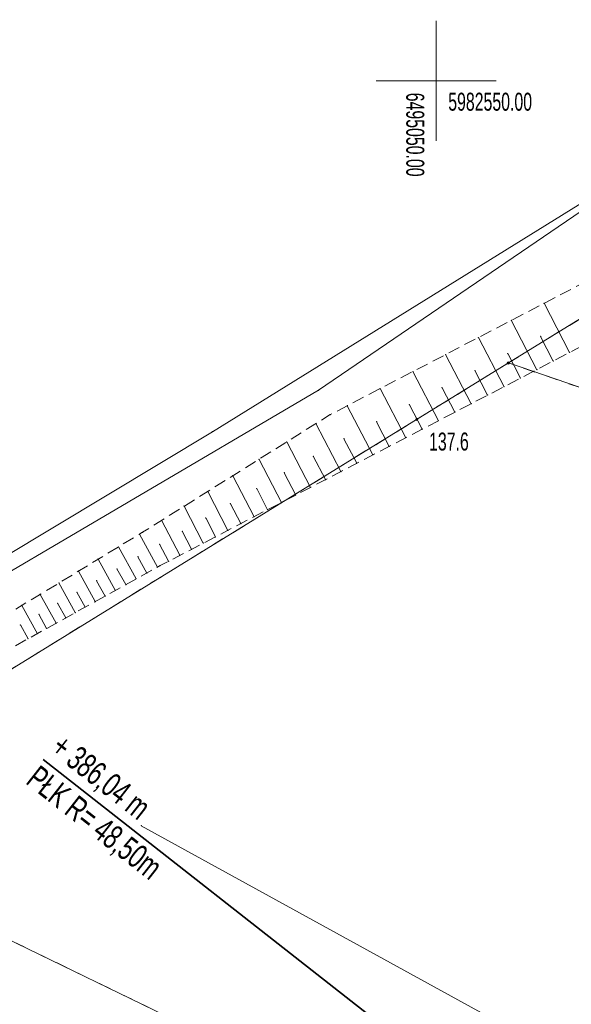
# Model space of a CAD drawing. Extents: x 6456700 to 6518119, y 5963420 to 5980059.
# Tile 150 of 256: x 6512301 to 6512324, y 5966060 to 5966102. Entities that reach past the tile are written whole.
import ezdxf
from ezdxf.enums import TextEntityAlignment as Align

# ---------------------------------------------------------------- set-up
doc = ezdxf.new("R2010")
doc.units = 0
doc.header["$MEASUREMENT"] = 0
doc.linetypes.add('L_0_03', pattern=[1, 0.5, -0.5])
doc.linetypes.add('L_0_5A', pattern=[0.75, 0.5, -0.25])
doc.layers.get('0').update_dxf_attribs({"color": 2, "linetype": 'CONTINUOUS', "lineweight": 5})
for name, color, linetype, lineweight in [('000_Inne__niezydentyfikowane_', 7, 'CONTINUOUS', 18), ('18mm Kreska ciągła', 7, 'CONTINUOUS', 18), ('203_punkt_graniczny', 7, 'CONTINUOUS', 18), ('218_kontur_uzytku_gruntowego', 96, 'L_0_03', 18), ('219_dzialka_ewidencyjna', 7, 'CONTINUOUS', 18), ('35mm Ciągła', 7, 'CONTINUOUS', 35), ('9mm Kreska ciągła', 252, 'CONTINUOUS', 9), ('pikieta_naturalna', 7, 'CONTINUOUS', 18), ('pikieta_naturalna_Atr2', 7, 'CONTINUOUS', 18), ('przewod_elektroenergetyczny_niskiego_napiecia', 7, 'CONTINUOUS', 18), ('przewod_kanalizacyjny', 7, 'CONTINUOUS', 18), ('przewod_wodociagowy', 7, 'CONTINUOUS', 18), ('siatka_krzyrzy', 7, 'CONTINUOUS', 18), ('skarpa_nieumocniona', 7, 'CONTINUOUS', 18)]:
    doc.layers.add(name, color=color, linetype=linetype, lineweight=lineweight)
doc.styles.get("Standard").update_dxf_attribs({"font": 'txt', "width": 0.75})
doc.styles.add('Znaczniki', font='GOTHIC.TTF', dxfattribs={"width": 0.7})

# ---------------------------------------------------------------- blocks, each defined once
blk = doc.blocks.new('mdcp_nowa')
at = {"layer": '203_punkt_graniczny', "linetype": 'Continuous', "lineweight": 18}
blk.add_hatch(color=18, dxfattribs=at).paths.add_polyline_path([(6495053.01, 5982538.185, 1), (6495053.01, 5982538.275, 1)])
at = {"layer": 'pikieta_naturalna', "linetype": 'Continuous', "lineweight": 18}
blk.add_hatch(color=18, dxfattribs=at).paths.add_polyline_path([(6495049.19, 5982535.835, 1), (6495049.19, 5982535.925, 1)])
at = {"layer": '000_Inne__niezydentyfikowane_', "linetype": 'Continuous', "lineweight": 18, "flags": 128}
for points in [[(6495055.56, 5982538.67), (6495054.5, 5982540.72)], [(6495054.2, 5982537.95), (6495053.13, 5982540.01)], [(6495052.83, 5982537.24), (6495051.76, 5982539.29)], [(6495054.88, 5982538.31), (6495054.35, 5982539.34)], [(6495051.46, 5982536.53), (6495050.39, 5982538.58)], [(6495053.51, 5982537.6), (6495052.98, 5982538.62)], [(6495050.09, 5982535.82), (6495049.03, 5982537.87)], [(6495052.14, 5982536.89), (6495051.61, 5982537.91)], [(6495048.73, 5982535.11), (6495047.66, 5982537.16)], [(6495050.78, 5982536.18), (6495050.24, 5982537.2)], [(6495047.36, 5982534.4), (6495046.29, 5982536.45)], [(6495049.41, 5982535.47), (6495048.88, 5982536.49)], [(6495046.02, 5982533.7), (6495044.98, 5982535.7)], [(6495048.04, 5982534.75), (6495047.51, 5982535.78)], [(6495046.68, 5982534.05), (6495046.15, 5982535.07)], [(6495044.75, 5982533.04), (6495043.76, 5982534.94)], [(6495045.38, 5982533.37), (6495044.87, 5982534.34)], [(6495043.54, 5982532.41), (6495042.61, 5982534.21)], [(6495042.4, 5982531.82), (6495041.51, 5982533.53)], [(6495044.14, 5982532.72), (6495043.66, 5982533.65)], [(6495042.96, 5982532.11), (6495042.51, 5982532.99)], [(6495041.31, 5982531.25), (6495040.47, 5982532.87)], [(6495040.28, 5982530.72), (6495039.48, 5982532.26)], [(6495041.85, 5982531.53), (6495041.41, 5982532.36)], [(6495040.79, 5982530.98), (6495040.38, 5982531.77)], [(6495039.3, 5982530.21), (6495038.54, 5982531.67)], [(6495038.37, 5982529.72), (6495037.62, 5982531.09)], [(6495039.79, 5982530.46), (6495039.4, 5982531.21)], [(6495037.48, 5982529.23), (6495036.74, 5982530.56)], [(6495038.83, 5982529.96), (6495038.46, 5982530.67)], [(6495037.93, 5982529.47), (6495037.55, 5982530.15)], [(6495036.61, 5982528.75), (6495035.89, 5982530.05)], [(6495035.77, 5982528.28), (6495035.07, 5982529.55)], [(6495037.05, 5982528.99), (6495036.68, 5982529.64)], [(6495034.94, 5982527.82), (6495034.26, 5982529.06)], [(6495036.19, 5982528.51), (6495035.83, 5982529.15)], [(6495034.14, 5982527.38), (6495033.47, 5982528.58)], [(6495035.35, 5982528.05), (6495035.01, 5982528.67)], [(6495033.36, 5982526.94), (6495032.71, 5982528.12)], [(6495034.54, 5982527.6), (6495034.2, 5982528.21)], [(6495033.74, 5982527.16), (6495033.42, 5982527.75)], [(6495032.97, 5982526.73), (6495032.65, 5982527.31)]]:
    blk.add_lwpolyline(points, dxfattribs=at)
at = {"layer": '000_Inne__niezydentyfikowane_'}
for p in [(6495054.5, 5982540.72), (6495053.13, 5982540.01), (6495051.76, 5982539.29), (6495054.35, 5982539.34), (6495050.39, 5982538.58), (6495052.98, 5982538.62), (6495055.56, 5982538.67), (6495054.2, 5982537.95), (6495054.88, 5982538.31), (6495049.03, 5982537.87), (6495051.61, 5982537.91), (6495053.51, 5982537.6), (6495047.66, 5982537.16), (6495050.24, 5982537.2), (6495052.83, 5982537.24), (6495052.14, 5982536.89), (6495046.29, 5982536.45), (6495048.88, 5982536.49), (6495051.46, 5982536.53), (6495050.78, 5982536.18), (6495044.98, 5982535.7), (6495047.51, 5982535.78), (6495049.41, 5982535.47), (6495050.09, 5982535.82), (6495046.15, 5982535.07), (6495048.73, 5982535.11), (6495043.76, 5982534.94), (6495048.04, 5982534.75), (6495044.87, 5982534.34), (6495047.36, 5982534.4), (6495042.61, 5982534.21), (6495046.68, 5982534.05), (6495041.51, 5982533.53), (6495043.66, 5982533.65), (6495046.02, 5982533.7), (6495042.51, 5982532.99), (6495044.75, 5982533.04), (6495045.38, 5982533.37), (6495040.47, 5982532.87), (6495044.14, 5982532.72), (6495039.48, 5982532.26), (6495041.41, 5982532.36), (6495043.54, 5982532.41), (6495040.38, 5982531.77), (6495042.4, 5982531.82), (6495042.96, 5982532.11), (6495038.54, 5982531.67), (6495041.85, 5982531.53), (6495037.62, 5982531.09), (6495039.4, 5982531.21), (6495040.79, 5982530.98), (6495041.31, 5982531.25), (6495036.74, 5982530.56), (6495038.46, 5982530.67), (6495040.28, 5982530.72), (6495037.55, 5982530.15), (6495039.3, 5982530.21), (6495039.79, 5982530.46), (6495035.89, 5982530.05), (6495038.37, 5982529.72), (6495038.83, 5982529.96), (6495035.07, 5982529.55), (6495036.68, 5982529.64), (6495037.93, 5982529.47), (6495034.26, 5982529.06), (6495035.83, 5982529.15), (6495037.05, 5982528.99), (6495037.48, 5982529.23), (6495033.47, 5982528.58), (6495035.01, 5982528.67), (6495036.19, 5982528.51), (6495036.61, 5982528.75), (6495032.71, 5982528.12), (6495034.2, 5982528.21), (6495035.77, 5982528.28), (6495033.42, 5982527.75), (6495034.94, 5982527.82), (6495035.35, 5982528.05), (6495032.65, 5982527.31), (6495034.14, 5982527.38), (6495034.54, 5982527.6), (6495033.36, 5982526.94), (6495033.74, 5982527.16), (6495032.97, 5982526.73)]:
    blk.add_point(p, dxfattribs=at)
at = {"layer": '203_punkt_graniczny', "color": 7, "linetype": 'Continuous', "lineweight": 18}
blk.add_circle((6495053.01, 5982538.23), 0.045, dxfattribs=at)
at = {"layer": '203_punkt_graniczny'}
blk.add_point((6495053.01, 5982538.23), dxfattribs=at)
at = {"layer": '218_kontur_uzytku_gruntowego', "lineweight": 18, "flags": 128}
for points in [[(6495059.39, 5982542.16), (6495053.01, 5982538.23)], [(6495053.01, 5982538.23), (6495021.98, 5982519.13)], [(6495073.98, 5982531.05), (6495053.01, 5982538.23)], [(6495053.5, 5982503.84), (6495021.98, 5982519.13)]]:
    blk.add_lwpolyline(points, dxfattribs=at)
at = {"layer": '218_kontur_uzytku_gruntowego'}
blk.add_point((6495053.01, 5982538.23), dxfattribs=at)
blk.add_point((6495053.01, 5982538.23), dxfattribs=at)
blk.add_point((6495053.01, 5982538.23), dxfattribs=at)
blk.add_point((6495053.01, 5982538.23), dxfattribs=at)
at = {"layer": '219_dzialka_ewidencyjna', "color": 3, "linetype": 'Continuous', "lineweight": 18, "flags": 128}
for points in [[(6495059.39, 5982542.16), (6495053.01, 5982538.23)], [(6495053.01, 5982538.23), (6495021.98, 5982519.13)], [(6495073.98, 5982531.05), (6495053.01, 5982538.23)], [(6495053.5, 5982503.84), (6495021.98, 5982519.13)]]:
    blk.add_lwpolyline(points, dxfattribs=at)
at = {"layer": '219_dzialka_ewidencyjna', "color": 3}
blk.add_point((6495053.01, 5982538.23), dxfattribs=at)
blk.add_point((6495053.01, 5982538.23), dxfattribs=at)
blk.add_point((6495053.01, 5982538.23), dxfattribs=at)
at = {"layer": 'pikieta_naturalna', "color": 7, "linetype": 'Continuous', "lineweight": 18}
blk.add_circle((6495049.19, 5982535.88), 0.045, dxfattribs=at)
at = {"layer": 'pikieta_naturalna'}
blk.add_point((6495049.19, 5982535.88), dxfattribs=at)
at = {"layer": 'przewod_elektroenergetyczny_niskiego_napiecia', "color": 1, "linetype": 'Continuous', "lineweight": 18, "flags": 128}
blk.add_lwpolyline([(6495064.39, 5982504.27), (6495037.69, 5982518.93)], dxfattribs=at)
at = {"layer": 'przewod_elektroenergetyczny_niskiego_napiecia'}
blk.add_point((6495037.69, 5982518.93), dxfattribs=at)
blk.add_point((6495037.69, 5982518.93), dxfattribs=at)
at = {"layer": 'przewod_elektroenergetyczny_niskiego_napiecia', "color": 1}
blk.add_point((6495037.69, 5982518.93), dxfattribs=at)
at = {"layer": 'przewod_kanalizacyjny', "color": 34, "linetype": 'Continuous', "lineweight": 18, "flags": 128}
blk.add_lwpolyline([(6495170.45, 5982625.77), (6495156.12, 5982602.36), (6495141.15, 5982588.26), (6495113.72, 5982578.32), (6495092.68, 5982569.53), (6495045.09, 5982537.09), (6495021.25, 5982523.09), (6494993.35, 5982504.58), (6494979.31, 5982519.23), (6494973.67, 5982513.49)], dxfattribs=at)
at = {"layer": 'przewod_kanalizacyjny'}
blk.add_point((6495045.09, 5982537.09), dxfattribs=at)
at = {"layer": 'przewod_wodociagowy', "color": 5, "linetype": 'Continuous', "lineweight": 18, "flags": 128}
blk.add_lwpolyline([(6495116.02, 5982578.24), (6495114.38, 5982577.08), (6495098.43, 5982571.16), (6495040.66, 5982535.36), (6495020.87, 5982523.47), (6494994.8, 5982504.94), (6494980.71, 5982518.34), (6494972.25, 5982527.55), (6494970.833, 5982529.104)], dxfattribs=at)
at = {"layer": 'przewod_wodociagowy'}
blk.add_point((6495040.66, 5982535.36), dxfattribs=at)
at = {"layer": 'siatka_krzyrzy', "linetype": 'Continuous', "lineweight": 18, "flags": 128}
for points in [[(6495050, 5982547.5), (6495050, 5982552.5)], [(6495047.5, 5982550), (6495052.5, 5982550)]]:
    blk.add_lwpolyline(points, dxfattribs=at)
at = {"layer": 'skarpa_nieumocniona', "color": 7, "linetype": 'L_0_5A', "lineweight": 18, "flags": 128}
blk.add_lwpolyline([(6495101.98, 5982569.59), (6495093.23, 5982566.28), (6495082.09, 5982558.32), (6495069.48, 5982548.8), (6495057.57, 5982539.71), (6495038.48, 5982529.78), (6495020.89, 5982520.04), (6495010.33, 5982512.81), (6495009.56, 5982512.81), (6495020.36, 5982520.64), (6495037.75, 5982531.17), (6495045.58, 5982536.08), (6495056.58, 5982541.8), (6495068.83, 5982550.54), (6495080.69, 5982560.08), (6495093.42, 5982568.1), (6495101.3, 5982571.6)], close=True, dxfattribs=at)
at = {"layer": 'skarpa_nieumocniona'}
for p in [(6495045.58, 5982536.08), (6495045.58, 5982536.08), (6495037.75, 5982531.17), (6495037.75, 5982531.17), (6495038.48, 5982529.78), (6495038.48, 5982529.78)]:
    blk.add_point(p, dxfattribs=at)
at = {"layer": 'pikieta_naturalna_Atr2', "color": 7, "lineweight": 15, "width": 0.66}
blk.add_text('137.6', height=0.75, dxfattribs=at).set_placement((6495049.7, 5982535.33), align=Align.TOP_LEFT)
at = {"layer": 'siatka_krzyrzy', "lineweight": 15, "width": 0.66}
blk.add_text('6495050.00', height=0.75, rotation=270, dxfattribs=at).set_placement((6495049.5, 5982549.5), align=Align.TOP_LEFT)
blk.add_text('5982550.00', height=0.75, dxfattribs=at).set_placement((6495050.5, 5982549.5), align=Align.TOP_LEFT)

msp = doc.modelspace()

# ---------------------------------------------------------------- block references
at = {"linetype": 'ByBlock'}
msp.add_blockref('mdcp_nowa', (17268.786, -16450.998), dxfattribs=at)

# ---------------------------------------------------------------- next in the draw order: hatches: boundary and pattern name
at = {"layer": '9mm Kreska ciągła'}
h = msp.add_hatch(dxfattribs=at)
h.set_pattern_fill('SAND_AND_LIME', color=4, scale=0.1)
h.set_pattern_definition([(37.5, (6512163.41104, 5965706.02106), (-0.006803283, 0.208096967), [0, -0.16416, 0, -0.1836, 0, -0.1755]), (7.5, (6512163.41104, 5965706.02106), (0.19113588, 0.30479178), [0, -0.08856, 0, -0.14796, 0, -0.0567]), (-32.5, (6512163.2782, 5965706.02106), (0.33632732, 0.00061118), [0, -0.054, 0, -0.1944, 0, -0.2538]), (-42.5, (6512163.2782, 5965706.02106), (0.32466167, 0.09478896), [0, -0.027, 0, -0.12744, 0, -0.1458])])
edge = h.paths.add_edge_path()
edge.add_line((6512494.454, 5966351.121), (6512492.815, 5966327.914))
edge.add_arc((6512641.445, 5966317.419), 149, 175.96099, 178.25385)
edge.add_line((6512492.514, 5966321.96), (6512491.933, 5966302.891))
edge.add_arc((6512440.957, 5966304.445), 51, 348.133, 358.2538, ccw=False)
edge.add_line((6512490.867, 5966293.957), (6512486.741, 5966274.321))
edge.add_arc((6512500.441, 5966271.442), 14, 168.133, 189.6608)
edge.add_line((6512486.64, 5966269.093), (6512490.395, 5966247.035))
edge.add_line((6512490.395, 5966247.035), (6512490.607, 5966245.791))
edge.add_arc((6512474.833, 5966243.106), 16, 357.4133, 369.6608, ccw=False)
edge.add_line((6512490.817, 5966242.384), (6512490.724, 5966240.322))
edge.add_arc((6512474.74, 5966241.044), 16, 304.6947, 357.4133, ccw=False)
edge.add_line((6512483.848, 5966227.889), (6512479.157, 5966224.642))
edge.add_arc((6512563.968, 5966102.134), 149, 124.69475, 128.17467)
edge.add_line((6512471.877, 5966219.268), (6512459.798, 5966209.771))
edge.add_arc((6512468.451, 5966198.766), 14, 128.1747, 146.5283)
edge.add_line((6512456.773, 5966206.487), (6512454.137, 5966202.499))
edge.add_arc((6512536.718, 5966147.898), 99, 146.52826, 150.19331)
edge.add_line((6512450.815, 5966197.109), (6512447.264, 5966190.909))
edge.add_arc((6512533.167, 5966141.699), 99, 150.19331, 155.56334)
edge.add_line((6512443.035, 5966182.654), (6512432.867, 5966160.275))
edge.add_arc((6512409.196, 5966171.031), 26, 321.1758, 335.5633, ccw=False)
edge.add_line((6512429.452, 5966154.731), (6512421.621, 5966145))
edge.add_arc((6512409.156, 5966155.031), 16, 309.5931, 321.1758, ccw=False)
edge.add_line((6512419.353, 5966142.701), (6512410.592, 5966135.455))
edge.add_arc((6512400.395, 5966147.785), 16, 291.7201, 309.5931, ccw=False)
edge.add_line((6512406.316, 5966132.921), (6512399.28, 5966130.118))
edge.add_arc((6512417.414, 5966084.597), 49, 111.7201, 118.6787)
edge.add_line((6512393.899, 5966127.586), (6512378.766, 5966119.308))
edge.add_arc((6512390.283, 5966098.252), 24, 118.6787, 130.9764)
edge.add_line((6512374.545, 5966116.372), (6512369.458, 5966111.954))
edge.add_arc((6512385.196, 5966093.834), 24, 130.9764, 144.2474)
edge.add_line((6512365.719, 5966107.857), (6512360.498, 5966100.604))
edge.add_arc((6512392.148, 5966077.817), 39, 144.2474, 151.7186)
edge.add_line((6512357.804, 5966096.296), (6512346.179, 5966074.69))
edge.add_arc((6512310.073, 5966094.116), 41, 323.54, 331.7186, ccw=False)
edge.add_line((6512343.048, 5966069.751), (6512332.977, 5966056.12))
edge.add_arc((6512291.959, 5966086.427), 51, 314.8687, 323.54, ccw=False)
edge.add_line((6512327.939, 5966050.283), (6512325.436, 5966047.791))
edge.add_arc((6512381.169, 5965991.802), 79, 134.86874, 142.03498)
edge.add_line((6512318.887, 5966040.401), (6512317.812, 5966039.024))
edge.add_arc((6512348.559, 5966015.032), 39, 142.035, 151.9019)
edge.add_line((6512314.155, 5966033.4), (6512307.014, 5966020.024))
edge.add_arc((6512085.596, 5966138.241), 251, 330.1315, 331.90193, ccw=False)
edge.add_line((6512303.256, 5966013.24), (6512293.172, 5965995.681))
edge.add_arc((6512509.097, 5965871.676), 249, 150.1315, 153.31422)
edge.add_line((6512286.62, 5965983.501), (6512270.802, 5965952.031))
edge.add_arc((6512493.279, 5965840.205), 249, 153.31422, 155.41165)
edge.add_line((6512266.858, 5965943.813), (6512249.846, 5965906.636))
edge.add_arc((6512203.471, 5965927.857), 51, 325.4005, 335.4117, ccw=False)
edge.add_line((6512245.451, 5965898.897), (6512232.463, 5965880.07))
edge.add_arc((6512313.954, 5965823.854), 99, 145.40047, 150.15364)
edge.add_line((6512228.085, 5965873.124), (6512213.877, 5965848.362))
edge.add_arc((6512299.746, 5965799.092), 99, 150.15364, 156.12969)
edge.add_line((6512209.214, 5965839.154), (6512198.858, 5965815.752))
edge.add_arc((6512518.006, 5965674.523), 349, 156.12969, 156.8073)
edge.add_line((6512197.211, 5965811.968), (6512194.929, 5965806.643))
edge.add_arc((6512331.888, 5965747.963), 149, 156.8073, 160.58951)
edge.add_line((6512191.357, 5965797.481), (6512178.615, 5965761.319))
edge.add_arc((6511941.881, 5965844.735), 251, 339.22463, 340.58951, ccw=False)
edge.add_line((6512176.561, 5965755.704), (6512169.456, 5965736.976))
edge.add_arc((6512195.168, 5965727.222), 27.5, 159.2246, 216.7393)
edge.add_line((6512173.13, 5965710.772), (6512174.444, 5965709.012))
edge.add_line((6512174.444, 5965709.012), (6512170.437, 5965706.021))
edge.add_line((6512170.437, 5965706.021), (6512164.212, 5965719.71))
edge.add_arc((6512161.212, 5965719.741), 3, 359.4073, 370.8714)
edge.add_arc((6512205.039, 5965728.159), 41.628, 165.2606, 190.8714, ccw=False)
edge.add_line((6512164.781, 5965738.75), (6512171.886, 5965757.477))
edge.add_arc((6511941.881, 5965844.735), 246, 339.22463, 340.58951)
edge.add_line((6512173.899, 5965762.981), (6512186.641, 5965799.143))
edge.add_arc((6512331.888, 5965747.963), 154, 156.8073, 160.58951, ccw=False)
edge.add_line((6512190.333, 5965808.612), (6512192.615, 5965813.937))
edge.add_arc((6512518.006, 5965674.523), 354, 156.12969, 156.8073, ccw=False)
edge.add_line((6512194.286, 5965817.775), (6512204.642, 5965841.178))
edge.add_arc((6512299.746, 5965799.092), 104, 150.15364, 156.12969, ccw=False)
edge.add_line((6512209.541, 5965850.851), (6512223.749, 5965875.613))
edge.add_arc((6512313.954, 5965823.854), 104, 145.40047, 150.15364, ccw=False)
edge.add_line((6512228.348, 5965882.91), (6512241.335, 5965901.737))
edge.add_arc((6512203.471, 5965927.857), 46, 325.4005, 335.4117)
edge.add_line((6512245.3, 5965908.717), (6512262.312, 5965945.894))
edge.add_arc((6512493.279, 5965840.205), 254, 153.31422, 155.41165, ccw=False)
edge.add_line((6512266.334, 5965954.276), (6512282.153, 5965985.747))
edge.add_arc((6512509.097, 5965871.676), 254, 150.1315, 153.31422, ccw=False)
edge.add_line((6512288.836, 5965998.171), (6512298.92, 5966015.73))
edge.add_arc((6512085.596, 5966138.241), 246, 330.1315, 331.90193)
edge.add_line((6512302.603, 5966022.379), (6512309.745, 5966035.755))
edge.add_arc((6512348.559, 5966015.032), 44, 142.035, 151.9019, ccw=False)
edge.add_line((6512313.87, 5966042.1), (6512314.945, 5966043.477))
edge.add_arc((6512381.169, 5965991.802), 84, 134.86874, 142.03498, ccw=False)
edge.add_line((6512321.909, 5966051.335), (6512324.411, 5966053.826))
edge.add_arc((6512291.959, 5966086.427), 46, 314.8687, 323.54)
edge.add_line((6512328.955, 5966059.091), (6512339.027, 5966072.722))
edge.add_arc((6512310.073, 5966094.116), 36, 323.54, 331.7186)
edge.add_line((6512341.776, 5966077.059), (6512353.4, 5966098.665))
edge.add_arc((6512392.148, 5966077.817), 44, 144.2474, 151.7186, ccw=False)
edge.add_line((6512356.44, 5966103.526), (6512361.662, 5966110.778))
edge.add_arc((6512385.196, 5966093.834), 29, 130.9764, 144.2474, ccw=False)
edge.add_line((6512366.18, 5966115.728), (6512371.267, 5966120.147))
edge.add_arc((6512390.283, 5966098.252), 29, 118.6787, 130.9764, ccw=False)
edge.add_line((6512376.366, 5966123.695), (6512391.499, 5966131.972))
edge.add_arc((6512417.414, 5966084.597), 54, 111.7201, 118.6787, ccw=False)
edge.add_line((6512397.43, 5966134.763), (6512404.466, 5966137.566))
edge.add_arc((6512400.395, 5966147.785), 11, 291.7201, 309.5931)
edge.add_line((6512407.405, 5966139.308), (6512409.544, 5966141.077))
edge.add_line((6512409.544, 5966141.077), (6512412.36, 5966140.811))
edge.add_line((6512412.36, 5966140.811), (6512417.441, 5966145.013))
edge.add_arc((6512409.156, 5966155.031), 13, 309.5931, 321.1758)
edge.add_line((6512419.284, 5966146.881), (6512427.115, 5966156.612))
edge.add_arc((6512409.196, 5966171.031), 23, 321.1758, 335.5633)
edge.add_line((6512430.135, 5966161.516), (6512434.645, 5966171.44))
edge.add_line((6512434.645, 5966171.44), (6512440.928, 5966185.268))
edge.add_line((6512440.928, 5966185.268), (6512439.963, 5966187.841))
edge.add_arc((6512668.213, 5966069.673), 257.025, 151.22581, 152.62894, ccw=False)
edge.add_line((6512442.925, 5966193.394), (6512446.477, 5966199.594))
edge.add_arc((6512536.718, 5966147.898), 104, 146.52826, 150.19331, ccw=False)
edge.add_line((6512449.966, 5966205.257), (6512452.602, 5966209.244))
edge.add_arc((6512468.451, 5966198.766), 19, 128.1747, 146.5283, ccw=False)
edge.add_line((6512456.708, 5966213.702), (6512468.787, 5966223.198))
edge.add_arc((6512563.968, 5966102.134), 154, 124.69475, 128.17467, ccw=False)
edge.add_line((6512476.311, 5966228.753), (6512481.002, 5966232))
edge.add_arc((6512474.74, 5966241.044), 11, 304.6947, 357.4133)
edge.add_line((6512485.729, 5966240.548), (6512485.822, 5966242.609))
edge.add_arc((6512474.833, 5966243.106), 11, 357.4133, 369.6608)
edge.add_line((6512485.677, 5966244.952), (6512485.4, 5966246.584))
edge.add_line((6512485.4, 5966246.584), (6512485.465, 5966247.035))
edge.add_line((6512485.465, 5966247.035), (6512481.305, 5966271.715))
edge.add_line((6512481.305, 5966271.715), (6512486.925, 5966298.805))
edge.add_line((6512486.925, 5966298.805), (6512487.695, 5966325.335))
edge.add_line((6512487.695, 5966325.335), (6512488.895, 5966340.485))
edge.add_line((6512488.895, 5966340.485), (6512488.714, 5966340.814))
edge.add_line((6512488.714, 5966340.814), (6512489.699, 5966354.77))
edge.add_line((6512489.699, 5966354.77), (6512494.454, 5966351.121))

# ---------------------------------------------------------------- next in the draw order: linework, layer by layer
at = {"layer": '35mm Ciągła'}
msp.add_line((6512326.175, 5966052.054), (6512302.381, 5966070.699), dxfattribs=at)

# ---------------------------------------------------------------- next in the draw order: texts
at = {"layer": '18mm Kreska ciągła', "insert": (6512302.381, 5966070.699), "char_height": 1, "attachment_point": 4, "rotation": 321.9175, "style": 'Znaczniki'}
msp.add_mtext('+ 386,04 m\\PPŁK R= 48,50m', dxfattribs=at)

doc.saveas('drawing.dxf')
